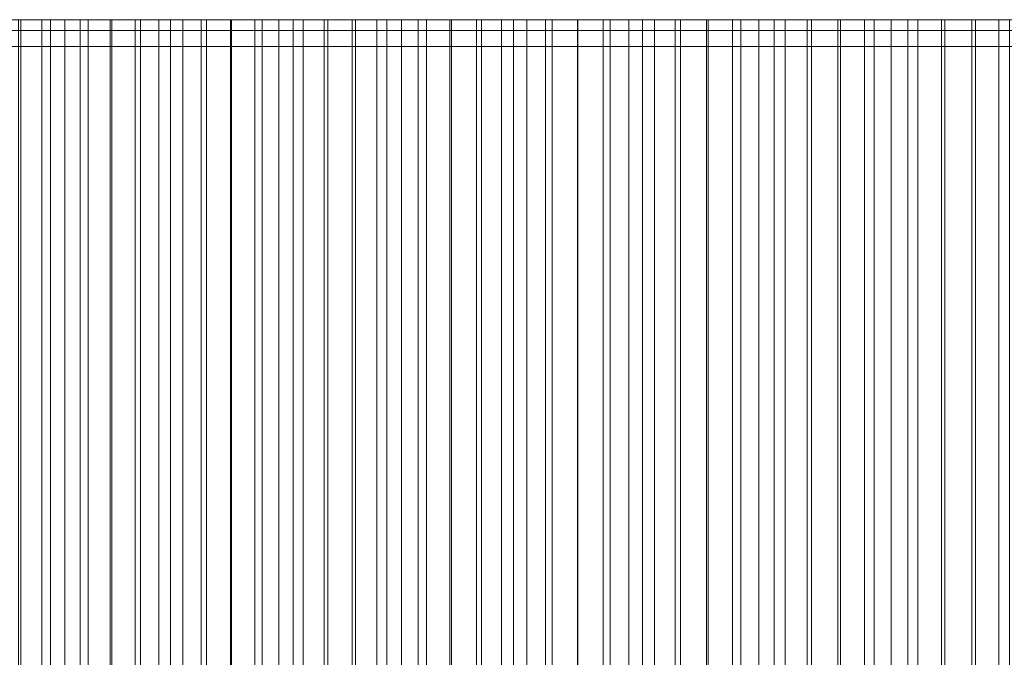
# Model space of a CAD drawing. Header units: centimetres. Extents: x -72 to 74, y -14 to 13.
# Tile 35 of 61: x -7.54 to -4.45, y 11.3 to 13.3. Entities that reach past the tile are written whole.
import ezdxf

# ---------------------------------------------------------------- set-up
doc = ezdxf.new("R2010")
doc.units = ezdxf.units.CM
doc.header["$LTSCALE"] = 2.54
doc.layers.add('Lucido design-1', color=7, linetype='Continuous')

# ---------------------------------------------------------------- blocks, each defined once
blk = doc.blocks.new('Gruppo-2-1')
at = {"color": 230, "linetype": 'Continuous', "lineweight": 9}
for points, invisible_edges in [([(-14.5734, 13.3, -57.895), (29.3447, 13.3, -58.895), (-15.5734, 13.3, -58.895), (-14.5734, 13.3, -57.895)], 13), ([(-14.5734, 13.3, -57.895), (29.3447, 13.3, -57.895), (29.3447, 13.3, -58.895), (-14.5734, 13.3, -57.895)], 12), ([(-8.4387, 13.3, 120.3679), (-7.9931, 13.3, 121.0484), (-7.3969, 13.3, 120.1384), (-8.4387, 13.3, 120.3679)], 15), ([(-8.4387, 13.3, 120.3679), (-7.3969, 13.3, 120.1384), (-7.4699, 13.3, 120.0266), (-8.4387, 13.3, 120.3679)], 13), ([(-8.4387, 13.3, 120.3679), (-7.4699, 13.3, 120.0266), (-7.5424, 13.3, 119.9145), (-8.4387, 13.3, 120.3679)], 13), ([(-7.9931, 13.3, 121.0484), (-7.7199, 13.3, 121.4528), (-7.5353, 13.3, 121.7207), (-7.9931, 13.3, 121.0484)], 15), ([(-7.9931, 13.3, 121.0484), (-7.5353, 13.3, 121.7207), (-6.9524, 13.3, 120.8049), (-7.9931, 13.3, 121.0484)], 15), ([(-7.9931, 13.3, 121.0484), (-6.9524, 13.3, 120.8049), (-7.0273, 13.3, 120.6944), (-7.9931, 13.3, 121.0484)], 13), ([(-7.9931, 13.3, 121.0484), (-7.0273, 13.3, 120.6944), (-7.1019, 13.3, 120.5837), (-7.9931, 13.3, 121.0484)], 13), ([(-7.9931, 13.3, 121.0484), (-7.1019, 13.3, 120.5837), (-7.1762, 13.3, 120.4727), (-7.9931, 13.3, 121.0484)], 13), ([(-7.9931, 13.3, 121.0484), (-7.1762, 13.3, 120.4727), (-7.2501, 13.3, 120.3615), (-7.9931, 13.3, 121.0484)], 13), ([(-7.9931, 13.3, 121.0484), (-7.2501, 13.3, 120.3615), (-7.3237, 13.3, 120.2501), (-7.9931, 13.3, 121.0484)], 13), ([(-7.9931, 13.3, 121.0484), (-7.3237, 13.3, 120.2501), (-7.3969, 13.3, 120.1384), (-7.9931, 13.3, 121.0484)], 13), ([(-7.7199, 13.3, 121.4528), (-7.6278, 13.3, 121.5869), (-7.5353, 13.3, 121.7207), (-7.7199, 13.3, 121.4528)], 12), ([(-7.5353, 13.3, 121.7207), (-7.4423, 13.3, 121.8542), (-7.3488, 13.3, 121.9873), (-7.5353, 13.3, 121.7207)], 12), ([(-7.5353, 13.3, 121.7207), (-7.3488, 13.3, 121.9873), (-7.1603, 13.3, 122.2526), (-7.5353, 13.3, 121.7207)], 15), ([(-7.5353, 13.3, 121.7207), (-7.1603, 13.3, 122.2526), (-6.4957, 13.3, 121.4632), (-7.5353, 13.3, 121.7207)], 15), ([(-7.5353, 13.3, 121.7207), (-6.4957, 13.3, 121.4632), (-6.5727, 13.3, 121.3541), (-7.5353, 13.3, 121.7207)], 13), ([(-7.5353, 13.3, 121.7207), (-6.5727, 13.3, 121.3541), (-6.6493, 13.3, 121.2447), (-7.5353, 13.3, 121.7207)], 13), ([(-7.5353, 13.3, 121.7207), (-6.6493, 13.3, 121.2447), (-6.7256, 13.3, 121.1351), (-7.5353, 13.3, 121.7207)], 13), ([(-7.5353, 13.3, 121.7207), (-6.7256, 13.3, 121.1351), (-6.8015, 13.3, 121.0253), (-7.5353, 13.3, 121.7207)], 13), ([(-7.5353, 13.3, 121.7207), (-6.8015, 13.3, 121.0253), (-6.8771, 13.3, 120.9152), (-7.5353, 13.3, 121.7207)], 13), ([(-7.5353, 13.3, 121.7207), (-6.8771, 13.3, 120.9152), (-6.9524, 13.3, 120.8049), (-7.5353, 13.3, 121.7207)], 13), ([(-7.3488, 13.3, 121.9873), (-7.2548, 13.3, 122.1201), (-7.1603, 13.3, 122.2526), (-7.3488, 13.3, 121.9873)], 12), ([(-7.1603, 13.3, 122.2526), (-7.0654, 13.3, 122.3847), (-6.97, 13.3, 122.5164), (-7.1603, 13.3, 122.2526)], 12), ([(-7.1603, 13.3, 122.2526), (-6.97, 13.3, 122.5164), (-6.6808, 13.3, 122.9096), (-7.1603, 13.3, 122.2526)], 15), ([(-7.1603, 13.3, 122.2526), (-6.6808, 13.3, 122.9096), (-6.1061, 13.3, 122.0053), (-7.1603, 13.3, 122.2526)], 15), ([(-7.1603, 13.3, 122.2526), (-6.1061, 13.3, 122.0053), (-6.1847, 13.3, 121.8974), (-7.1603, 13.3, 122.2526)], 13), ([(-7.1603, 13.3, 122.2526), (-6.1847, 13.3, 121.8974), (-6.263, 13.3, 121.7892), (-7.1603, 13.3, 122.2526)], 13), ([(-7.1603, 13.3, 122.2526), (-6.263, 13.3, 121.7892), (-6.3409, 13.3, 121.6808), (-7.1603, 13.3, 122.2526)], 13), ([(-7.1603, 13.3, 122.2526), (-6.3409, 13.3, 121.6808), (-6.4185, 13.3, 121.5721), (-7.1603, 13.3, 122.2526)], 13), ([(-7.1603, 13.3, 122.2526), (-6.4185, 13.3, 121.5721), (-6.4957, 13.3, 121.4632), (-7.1603, 13.3, 122.2526)], 13), ([(-6.97, 13.3, 122.5164), (-6.8741, 13.3, 122.6478), (-6.7777, 13.3, 122.7789), (-6.97, 13.3, 122.5164)], 12), ([(-6.97, 13.3, 122.5164), (-6.7777, 13.3, 122.7789), (-6.6808, 13.3, 122.9096), (-6.97, 13.3, 122.5164)], 13), ([(-6.6808, 13.3, 122.9096), (-6.5835, 13.3, 123.04), (-6.4857, 13.3, 123.17), (-6.6808, 13.3, 122.9096)], 12), ([(-6.6808, 13.3, 122.9096), (-6.4857, 13.3, 123.17), (-6.1896, 13.3, 123.5579), (-6.6808, 13.3, 122.9096)], 15), ([(-6.6808, 13.3, 122.9096), (-6.1896, 13.3, 123.5579), (-5.6278, 13.3, 122.648), (-6.6808, 13.3, 122.9096)], 15), ([(-6.6808, 13.3, 122.9096), (-5.6278, 13.3, 122.648), (-5.7083, 13.3, 122.5415), (-6.6808, 13.3, 122.9096)], 13), ([(-6.6808, 13.3, 122.9096), (-5.7083, 13.3, 122.5415), (-5.7885, 13.3, 122.4347), (-6.6808, 13.3, 122.9096)], 13), ([(-6.6808, 13.3, 122.9096), (-5.7885, 13.3, 122.4347), (-5.8684, 13.3, 122.3278), (-6.6808, 13.3, 122.9096)], 13), ([(-6.6808, 13.3, 122.9096), (-5.8684, 13.3, 122.3278), (-5.948, 13.3, 122.2205), (-6.6808, 13.3, 122.9096)], 13), ([(-6.6808, 13.3, 122.9096), (-5.948, 13.3, 122.2205), (-6.0272, 13.3, 122.113), (-6.6808, 13.3, 122.9096)], 13), ([(-6.6808, 13.3, 122.9096), (-6.0272, 13.3, 122.113), (-6.1061, 13.3, 122.0053), (-6.6808, 13.3, 122.9096)], 13), ([(-6.4857, 13.3, 123.17), (-6.3875, 13.3, 123.2997), (-6.1896, 13.3, 123.5579), (-6.4857, 13.3, 123.17)], 14), ([(-6.3875, 13.3, 123.2997), (-6.2888, 13.3, 123.429), (-6.1896, 13.3, 123.5579), (-6.3875, 13.3, 123.2997)], 12), ([(-6.1896, 13.3, 123.5579), (-6.0899, 13.3, 123.6865), (-5.9898, 13.3, 123.8148), (-6.1896, 13.3, 123.5579)], 12), ([(-6.1896, 13.3, 123.5579), (-5.9898, 13.3, 123.8148), (-5.5847, 13.3, 124.324), (-6.1896, 13.3, 123.5579)], 15), ([(-6.1896, 13.3, 123.5579), (-5.5847, 13.3, 124.324), (-5.1378, 13.3, 123.2819), (-6.1896, 13.3, 123.5579)], 15), ([(-6.1896, 13.3, 123.5579), (-5.1378, 13.3, 123.2819), (-5.2203, 13.3, 123.1768), (-6.1896, 13.3, 123.5579)], 13), ([(-6.1896, 13.3, 123.5579), (-5.2203, 13.3, 123.1768), (-5.3024, 13.3, 123.0716), (-6.1896, 13.3, 123.5579)], 13), ([(-6.1896, 13.3, 123.5579), (-5.3024, 13.3, 123.0716), (-5.3842, 13.3, 122.966), (-6.1896, 13.3, 123.5579)], 13), ([(-6.1896, 13.3, 123.5579), (-5.3842, 13.3, 122.966), (-5.4657, 13.3, 122.8603), (-6.1896, 13.3, 123.5579)], 13), ([(-6.1896, 13.3, 123.5579), (-5.4657, 13.3, 122.8603), (-5.5469, 13.3, 122.7543), (-6.1896, 13.3, 123.5579)], 13), ([(-6.1896, 13.3, 123.5579), (-5.5469, 13.3, 122.7543), (-5.6278, 13.3, 122.648), (-6.1896, 13.3, 123.5579)], 13), ([(-5.9898, 13.3, 123.8148), (-5.8892, 13.3, 123.9426), (-5.7882, 13.3, 124.0701), (-5.9898, 13.3, 123.8148)], 12), ([(-5.9898, 13.3, 123.8148), (-5.7882, 13.3, 124.0701), (-5.5847, 13.3, 124.324), (-5.9898, 13.3, 123.8148)], 15), ([(-5.7882, 13.3, 124.0701), (-5.6867, 13.3, 124.1973), (-5.5847, 13.3, 124.324), (-5.7882, 13.3, 124.0701)], 12), ([(-5.5847, 13.3, 124.324), (-5.4823, 13.3, 124.4504), (-5.3794, 13.3, 124.5765), (-5.5847, 13.3, 124.324)], 12), ([(-5.5847, 13.3, 124.324), (-5.3794, 13.3, 124.5765), (-5.0681, 13.3, 124.9523), (-5.5847, 13.3, 124.324)], 15), ([(-5.5847, 13.3, 124.324), (-5.0681, 13.3, 124.9523), (-4.5517, 13.3, 124.0099), (-5.5847, 13.3, 124.324)], 15), ([(-5.5847, 13.3, 124.324), (-4.5517, 13.3, 124.0099), (-4.6364, 13.3, 123.9067), (-5.5847, 13.3, 124.324)], 13), ([(-5.5847, 13.3, 124.324), (-4.6364, 13.3, 123.9067), (-4.7208, 13.3, 123.8032), (-5.5847, 13.3, 124.324)], 13), ([(-5.5847, 13.3, 124.324), (-4.7208, 13.3, 123.8032), (-4.8048, 13.3, 123.6994), (-5.5847, 13.3, 124.324)], 13), ([(-5.5847, 13.3, 124.324), (-4.8048, 13.3, 123.6994), (-4.8885, 13.3, 123.5954), (-5.5847, 13.3, 124.324)], 13), ([(-5.5847, 13.3, 124.324), (-4.8885, 13.3, 123.5954), (-4.9719, 13.3, 123.4912), (-5.5847, 13.3, 124.324)], 13), ([(-5.5847, 13.3, 124.324), (-4.9719, 13.3, 123.4912), (-5.055, 13.3, 123.3866), (-5.5847, 13.3, 124.324)], 13), ([(-5.5847, 13.3, 124.324), (-5.055, 13.3, 123.3866), (-5.1378, 13.3, 123.2819), (-5.5847, 13.3, 124.324)], 13), ([(-5.3794, 13.3, 124.5765), (-5.2761, 13.3, 124.7021), (-5.0681, 13.3, 124.9523), (-5.3794, 13.3, 124.5765)], 14), ([(-5.2761, 13.3, 124.7021), (-5.1723, 13.3, 124.8274), (-5.0681, 13.3, 124.9523), (-5.2761, 13.3, 124.7021)], 12), ([(-5.0681, 13.3, 124.9523), (-4.9634, 13.3, 125.0768), (-4.7527, 13.3, 125.3248), (-5.0681, 13.3, 124.9523)], 14), ([(-5.0681, 13.3, 124.9523), (-4.7527, 13.3, 125.3248), (-4.4333, 13.3, 125.6938), (-5.0681, 13.3, 124.9523)], 15), ([(-5.0681, 13.3, 124.9523), (-4.4333, 13.3, 125.6938), (-3.9503, 13.3, 124.7254), (-5.0681, 13.3, 124.9523)], 15), ([(-5.0681, 13.3, 124.9523), (-3.9503, 13.3, 124.7254), (-4.0372, 13.3, 124.624), (-5.0681, 13.3, 124.9523)], 13), ([(-5.0681, 13.3, 124.9523), (-4.0372, 13.3, 124.624), (-4.1237, 13.3, 124.5223), (-5.0681, 13.3, 124.9523)], 13), ([(-5.0681, 13.3, 124.9523), (-4.1237, 13.3, 124.5223), (-4.2099, 13.3, 124.4204), (-5.0681, 13.3, 124.9523)], 13), ([(-5.0681, 13.3, 124.9523), (-4.2099, 13.3, 124.4204), (-4.2958, 13.3, 124.3181), (-5.0681, 13.3, 124.9523)], 13), ([(-5.0681, 13.3, 124.9523), (-4.2958, 13.3, 124.3181), (-4.3815, 13.3, 124.2157), (-5.0681, 13.3, 124.9523)], 13), ([(-5.0681, 13.3, 124.9523), (-4.3815, 13.3, 124.2157), (-4.4667, 13.3, 124.1129), (-5.0681, 13.3, 124.9523)], 13), ([(-5.0681, 13.3, 124.9523), (-4.4667, 13.3, 124.1129), (-4.5517, 13.3, 124.0099), (-5.0681, 13.3, 124.9523)], 13), ([(-4.9634, 13.3, 125.0768), (-4.8583, 13.3, 125.201), (-4.7527, 13.3, 125.3248), (-4.9634, 13.3, 125.0768)], 12), ([(-4.7527, 13.3, 125.3248), (-4.6467, 13.3, 125.4481), (-4.4333, 13.3, 125.6938), (-4.7527, 13.3, 125.3248)], 14), ([(-4.6467, 13.3, 125.4481), (-4.5402, 13.3, 125.5711), (-4.4333, 13.3, 125.6938), (-4.6467, 13.3, 125.4481)], 12), ([(-14.5734, 13.2658, 96.0359), (-12.2797, 13.2658, 110.0745), (-2.4276, 13.2658, 126.4085), (-14.5734, 13.2658, 96.0359)], 15), ([(-14.5734, 13.2658, 96.0359), (-2.4276, 13.2658, 126.4085), (35.8883, 13.2658, 139.5837), (-14.5734, 13.2658, 96.0359)], 15), ([(-14.5734, 13.2658, 96.0359), (35.8883, 13.2658, 139.5837), (73.3955, 13.2658, 95.1085), (-14.5734, 13.2658, 96.0359)], 15), ([(-14.5734, 13.2658, -57.895), (-14.5734, 13.2658, 96.0359), (73.3955, 13.2658, 95.1085), (-14.5734, 13.2658, -57.895)], 14), ([(-14.5734, 13.2658, -57.895), (73.3955, 13.2658, 95.1085), (73.3955, 13.2658, -57.895), (-14.5734, 13.2658, -57.895)], 9), ([(-12.2797, 13.2658, 110.0745), (-7.9707, 13.2658, 119.2374), (-2.4276, 13.2658, 126.4085), (-12.2797, 13.2658, 110.0745)], 15), ([(-7.9707, 13.2658, 119.2374), (-7.5424, 13.2658, 119.9145), (-6.8015, 13.2658, 121.0253), (-7.9707, 13.2658, 119.2374)], 15), ([(-7.9707, 13.2658, 119.2374), (-6.8015, 13.2658, 121.0253), (-5.055, 13.2658, 123.3866), (-7.9707, 13.2658, 119.2374)], 15), ([(-7.9707, 13.2658, 119.2374), (-5.055, 13.2658, 123.3866), (-2.4276, 13.2658, 126.4085), (-7.9707, 13.2658, 119.2374)], 15), ([(-7.5424, 13.2658, 119.9145), (-7.4699, 13.2658, 120.0266), (-7.3969, 13.2658, 120.1384), (-7.5424, 13.2658, 119.9145)], 12), ([(-7.5424, 13.2658, 119.9145), (-7.3969, 13.2658, 120.1384), (-7.2501, 13.2658, 120.3615), (-7.5424, 13.2658, 119.9145)], 15), ([(-7.5424, 13.2658, 119.9145), (-7.2501, 13.2658, 120.3615), (-6.8015, 13.2658, 121.0253), (-7.5424, 13.2658, 119.9145)], 15), ([(-7.3969, 13.2658, 120.1384), (-7.3237, 13.2658, 120.2501), (-7.2501, 13.2658, 120.3615), (-7.3969, 13.2658, 120.1384)], 12), ([(-7.2501, 13.2658, 120.3615), (-7.1762, 13.2658, 120.4727), (-7.1019, 13.2658, 120.5837), (-7.2501, 13.2658, 120.3615)], 12), ([(-7.2501, 13.2658, 120.3615), (-7.1019, 13.2658, 120.5837), (-7.0273, 13.2658, 120.6944), (-7.2501, 13.2658, 120.3615)], 13), ([(-7.2501, 13.2658, 120.3615), (-7.0273, 13.2658, 120.6944), (-6.8015, 13.2658, 121.0253), (-7.2501, 13.2658, 120.3615)], 15), ([(-7.0273, 13.2658, 120.6944), (-6.9524, 13.2658, 120.8049), (-6.8771, 13.2658, 120.9152), (-7.0273, 13.2658, 120.6944)], 12), ([(-7.0273, 13.2658, 120.6944), (-6.8771, 13.2658, 120.9152), (-6.8015, 13.2658, 121.0253), (-7.0273, 13.2658, 120.6944)], 13), ([(-6.8015, 13.2658, 121.0253), (-6.7256, 13.2658, 121.1351), (-6.6493, 13.2658, 121.2447), (-6.8015, 13.2658, 121.0253)], 12), ([(-6.8015, 13.2658, 121.0253), (-6.6493, 13.2658, 121.2447), (-6.4957, 13.2658, 121.4632), (-6.8015, 13.2658, 121.0253)], 15), ([(-6.8015, 13.2658, 121.0253), (-6.4957, 13.2658, 121.4632), (-6.263, 13.2658, 121.7892), (-6.8015, 13.2658, 121.0253)], 15), ([(-6.8015, 13.2658, 121.0253), (-6.263, 13.2658, 121.7892), (-5.8684, 13.2658, 122.3278), (-6.8015, 13.2658, 121.0253)], 15), ([(-6.8015, 13.2658, 121.0253), (-5.8684, 13.2658, 122.3278), (-5.055, 13.2658, 123.3866), (-6.8015, 13.2658, 121.0253)], 15), ([(-6.6493, 13.2658, 121.2447), (-6.5727, 13.2658, 121.3541), (-6.4957, 13.2658, 121.4632), (-6.6493, 13.2658, 121.2447)], 12), ([(-6.4957, 13.2658, 121.4632), (-6.4185, 13.2658, 121.5721), (-6.3409, 13.2658, 121.6808), (-6.4957, 13.2658, 121.4632)], 12), ([(-6.4957, 13.2658, 121.4632), (-6.3409, 13.2658, 121.6808), (-6.263, 13.2658, 121.7892), (-6.4957, 13.2658, 121.4632)], 13), ([(-6.263, 13.2658, 121.7892), (-6.1847, 13.2658, 121.8974), (-6.1061, 13.2658, 122.0053), (-6.263, 13.2658, 121.7892)], 12), ([(-6.263, 13.2658, 121.7892), (-6.1061, 13.2658, 122.0053), (-6.0272, 13.2658, 122.113), (-6.263, 13.2658, 121.7892)], 13), ([(-6.263, 13.2658, 121.7892), (-6.0272, 13.2658, 122.113), (-5.8684, 13.2658, 122.3278), (-6.263, 13.2658, 121.7892)], 15), ([(-6.0272, 13.2658, 122.113), (-5.948, 13.2658, 122.2205), (-5.8684, 13.2658, 122.3278), (-6.0272, 13.2658, 122.113)], 12), ([(-5.8684, 13.2658, 122.3278), (-5.7885, 13.2658, 122.4347), (-5.6278, 13.2658, 122.648), (-5.8684, 13.2658, 122.3278)], 14), ([(-5.8684, 13.2658, 122.3278), (-5.6278, 13.2658, 122.648), (-5.3842, 13.2658, 122.966), (-5.8684, 13.2658, 122.3278)], 15), ([(-5.8684, 13.2658, 122.3278), (-5.3842, 13.2658, 122.966), (-5.055, 13.2658, 123.3866), (-5.8684, 13.2658, 122.3278)], 15), ([(-5.7885, 13.2658, 122.4347), (-5.7083, 13.2658, 122.5415), (-5.6278, 13.2658, 122.648), (-5.7885, 13.2658, 122.4347)], 12), ([(-5.6278, 13.2658, 122.648), (-5.5469, 13.2658, 122.7543), (-5.3842, 13.2658, 122.966), (-5.6278, 13.2658, 122.648)], 14), ([(-5.5469, 13.2658, 122.7543), (-5.4657, 13.2658, 122.8603), (-5.3842, 13.2658, 122.966), (-5.5469, 13.2658, 122.7543)], 12), ([(-5.3842, 13.2658, 122.966), (-5.3024, 13.2658, 123.0716), (-5.2203, 13.2658, 123.1768), (-5.3842, 13.2658, 122.966)], 12), ([(-5.3842, 13.2658, 122.966), (-5.2203, 13.2658, 123.1768), (-5.055, 13.2658, 123.3866), (-5.3842, 13.2658, 122.966)], 15), ([(-5.2203, 13.2658, 123.1768), (-5.1378, 13.2658, 123.2819), (-5.055, 13.2658, 123.3866), (-5.2203, 13.2658, 123.1768)], 12), ([(-5.055, 13.2658, 123.3866), (-4.9719, 13.2658, 123.4912), (-4.8885, 13.2658, 123.5954), (-5.055, 13.2658, 123.3866)], 12), ([(-5.055, 13.2658, 123.3866), (-4.8885, 13.2658, 123.5954), (-4.7208, 13.2658, 123.8032), (-5.055, 13.2658, 123.3866)], 15), ([(-5.055, 13.2658, 123.3866), (-4.7208, 13.2658, 123.8032), (-4.5517, 13.2658, 124.0099), (-5.055, 13.2658, 123.3866)], 15), ([(-5.055, 13.2658, 123.3866), (-4.5517, 13.2658, 124.0099), (-4.2099, 13.2658, 124.4204), (-5.055, 13.2658, 123.3866)], 15), ([(-5.055, 13.2658, 123.3866), (-4.2099, 13.2658, 124.4204), (-3.5115, 13.2658, 125.2286), (-5.055, 13.2658, 123.3866)], 15), ([(-5.055, 13.2658, 123.3866), (-3.5115, 13.2658, 125.2286), (-2.4276, 13.2658, 126.4085), (-5.055, 13.2658, 123.3866)], 15), ([(-4.8885, 13.2658, 123.5954), (-4.8048, 13.2658, 123.6994), (-4.7208, 13.2658, 123.8032), (-4.8885, 13.2658, 123.5954)], 12), ([(-4.7208, 13.2658, 123.8032), (-4.6364, 13.2658, 123.9067), (-4.5517, 13.2658, 124.0099), (-4.7208, 13.2658, 123.8032)], 12), ([(-4.5517, 13.2658, 124.0099), (-4.4667, 13.2658, 124.1129), (-4.3815, 13.2658, 124.2157), (-4.5517, 13.2658, 124.0099)], 12), ([(-4.5517, 13.2658, 124.0099), (-4.3815, 13.2658, 124.2157), (-4.2099, 13.2658, 124.4204), (-4.5517, 13.2658, 124.0099)], 15), ([(-14.5734, 13.2158, 96.0359), (-12.2797, 13.2158, 110.0745), (-2.4276, 13.2158, 126.4085), (-14.5734, 13.2158, 96.0359)], 15), ([(-14.5734, 13.2158, 96.0359), (-2.4276, 13.2158, 126.4085), (35.8883, 13.2158, 139.5837), (-14.5734, 13.2158, 96.0359)], 15), ([(-14.5734, 13.2158, 96.0359), (35.8883, 13.2158, 139.5837), (73.3955, 13.2158, 95.1085), (-14.5734, 13.2158, 96.0359)], 15), ([(-14.5734, 13.2158, -57.895), (-14.5734, 13.2158, 96.0359), (73.3955, 13.2158, 95.1085), (-14.5734, 13.2158, -57.895)], 14), ([(-14.5734, 13.2158, -57.895), (73.3955, 13.2158, 95.1085), (73.3955, 13.2158, -57.895), (-14.5734, 13.2158, -57.895)], 9), ([(-12.2797, 13.2158, 110.0745), (-7.9707, 13.2158, 119.2374), (-2.4276, 13.2158, 126.4085), (-12.2797, 13.2158, 110.0745)], 15), ([(-7.9707, 13.2158, 119.2374), (-7.5424, 13.2158, 119.9145), (-6.8015, 13.2158, 121.0253), (-7.9707, 13.2158, 119.2374)], 15), ([(-7.9707, 13.2158, 119.2374), (-6.8015, 13.2158, 121.0253), (-5.055, 13.2158, 123.3866), (-7.9707, 13.2158, 119.2374)], 15), ([(-7.9707, 13.2158, 119.2374), (-5.055, 13.2158, 123.3866), (-2.4276, 13.2158, 126.4085), (-7.9707, 13.2158, 119.2374)], 15), ([(-7.5424, 13.2158, 119.9145), (-7.4699, 13.2158, 120.0266), (-7.3969, 13.2158, 120.1384), (-7.5424, 13.2158, 119.9145)], 12), ([(-7.5424, 13.2158, 119.9145), (-7.3969, 13.2158, 120.1384), (-7.2501, 13.2158, 120.3615), (-7.5424, 13.2158, 119.9145)], 15), ([(-7.5424, 13.2158, 119.9145), (-7.2501, 13.2158, 120.3615), (-6.8015, 13.2158, 121.0253), (-7.5424, 13.2158, 119.9145)], 15), ([(-7.3969, 13.2158, 120.1384), (-7.3237, 13.2158, 120.2501), (-7.2501, 13.2158, 120.3615), (-7.3969, 13.2158, 120.1384)], 12), ([(-7.2501, 13.2158, 120.3615), (-7.1762, 13.2158, 120.4727), (-7.1019, 13.2158, 120.5837), (-7.2501, 13.2158, 120.3615)], 12), ([(-7.2501, 13.2158, 120.3615), (-7.1019, 13.2158, 120.5837), (-7.0273, 13.2158, 120.6944), (-7.2501, 13.2158, 120.3615)], 13), ([(-7.2501, 13.2158, 120.3615), (-7.0273, 13.2158, 120.6944), (-6.8015, 13.2158, 121.0253), (-7.2501, 13.2158, 120.3615)], 15), ([(-7.0273, 13.2158, 120.6944), (-6.9524, 13.2158, 120.8049), (-6.8771, 13.2158, 120.9152), (-7.0273, 13.2158, 120.6944)], 12), ([(-7.0273, 13.2158, 120.6944), (-6.8771, 13.2158, 120.9152), (-6.8015, 13.2158, 121.0253), (-7.0273, 13.2158, 120.6944)], 13), ([(-6.8015, 13.2158, 121.0253), (-6.7256, 13.2158, 121.1351), (-6.6493, 13.2158, 121.2447), (-6.8015, 13.2158, 121.0253)], 12), ([(-6.8015, 13.2158, 121.0253), (-6.6493, 13.2158, 121.2447), (-6.4957, 13.2158, 121.4632), (-6.8015, 13.2158, 121.0253)], 15), ([(-6.8015, 13.2158, 121.0253), (-6.4957, 13.2158, 121.4632), (-6.263, 13.2158, 121.7892), (-6.8015, 13.2158, 121.0253)], 15), ([(-6.8015, 13.2158, 121.0253), (-6.263, 13.2158, 121.7892), (-5.8684, 13.2158, 122.3278), (-6.8015, 13.2158, 121.0253)], 15), ([(-6.8015, 13.2158, 121.0253), (-5.8684, 13.2158, 122.3278), (-5.055, 13.2158, 123.3866), (-6.8015, 13.2158, 121.0253)], 15), ([(-6.6493, 13.2158, 121.2447), (-6.5727, 13.2158, 121.3541), (-6.4957, 13.2158, 121.4632), (-6.6493, 13.2158, 121.2447)], 12), ([(-6.4957, 13.2158, 121.4632), (-6.4185, 13.2158, 121.5721), (-6.3409, 13.2158, 121.6808), (-6.4957, 13.2158, 121.4632)], 12), ([(-6.4957, 13.2158, 121.4632), (-6.3409, 13.2158, 121.6808), (-6.263, 13.2158, 121.7892), (-6.4957, 13.2158, 121.4632)], 13), ([(-6.263, 13.2158, 121.7892), (-6.1847, 13.2158, 121.8974), (-6.1061, 13.2158, 122.0053), (-6.263, 13.2158, 121.7892)], 12), ([(-6.263, 13.2158, 121.7892), (-6.1061, 13.2158, 122.0053), (-6.0272, 13.2158, 122.113), (-6.263, 13.2158, 121.7892)], 13), ([(-6.263, 13.2158, 121.7892), (-6.0272, 13.2158, 122.113), (-5.8684, 13.2158, 122.3278), (-6.263, 13.2158, 121.7892)], 15), ([(-6.0272, 13.2158, 122.113), (-5.948, 13.2158, 122.2205), (-5.8684, 13.2158, 122.3278), (-6.0272, 13.2158, 122.113)], 12), ([(-5.8684, 13.2158, 122.3278), (-5.7885, 13.2158, 122.4347), (-5.6278, 13.2158, 122.648), (-5.8684, 13.2158, 122.3278)], 14), ([(-5.8684, 13.2158, 122.3278), (-5.6278, 13.2158, 122.648), (-5.3842, 13.2158, 122.966), (-5.8684, 13.2158, 122.3278)], 15), ([(-5.8684, 13.2158, 122.3278), (-5.3842, 13.2158, 122.966), (-5.055, 13.2158, 123.3866), (-5.8684, 13.2158, 122.3278)], 15), ([(-5.7885, 13.2158, 122.4347), (-5.7083, 13.2158, 122.5415), (-5.6278, 13.2158, 122.648), (-5.7885, 13.2158, 122.4347)], 12), ([(-5.6278, 13.2158, 122.648), (-5.5469, 13.2158, 122.7543), (-5.3842, 13.2158, 122.966), (-5.6278, 13.2158, 122.648)], 14), ([(-5.5469, 13.2158, 122.7543), (-5.4657, 13.2158, 122.8603), (-5.3842, 13.2158, 122.966), (-5.5469, 13.2158, 122.7543)], 12), ([(-5.3842, 13.2158, 122.966), (-5.3024, 13.2158, 123.0716), (-5.2203, 13.2158, 123.1768), (-5.3842, 13.2158, 122.966)], 12), ([(-5.3842, 13.2158, 122.966), (-5.2203, 13.2158, 123.1768), (-5.055, 13.2158, 123.3866), (-5.3842, 13.2158, 122.966)], 15), ([(-5.2203, 13.2158, 123.1768), (-5.1378, 13.2158, 123.2819), (-5.055, 13.2158, 123.3866), (-5.2203, 13.2158, 123.1768)], 12), ([(-5.055, 13.2158, 123.3866), (-4.9719, 13.2158, 123.4912), (-4.8885, 13.2158, 123.5954), (-5.055, 13.2158, 123.3866)], 12), ([(-5.055, 13.2158, 123.3866), (-4.8885, 13.2158, 123.5954), (-4.7208, 13.2158, 123.8032), (-5.055, 13.2158, 123.3866)], 15), ([(-5.055, 13.2158, 123.3866), (-4.7208, 13.2158, 123.8032), (-4.5517, 13.2158, 124.0099), (-5.055, 13.2158, 123.3866)], 15), ([(-5.055, 13.2158, 123.3866), (-4.5517, 13.2158, 124.0099), (-4.2099, 13.2158, 124.4204), (-5.055, 13.2158, 123.3866)], 15), ([(-5.055, 13.2158, 123.3866), (-4.2099, 13.2158, 124.4204), (-3.5115, 13.2158, 125.2286), (-5.055, 13.2158, 123.3866)], 15), ([(-5.055, 13.2158, 123.3866), (-3.5115, 13.2158, 125.2286), (-2.4276, 13.2158, 126.4085), (-5.055, 13.2158, 123.3866)], 15), ([(-4.8885, 13.2158, 123.5954), (-4.8048, 13.2158, 123.6994), (-4.7208, 13.2158, 123.8032), (-4.8885, 13.2158, 123.5954)], 12), ([(-4.7208, 13.2158, 123.8032), (-4.6364, 13.2158, 123.9067), (-4.5517, 13.2158, 124.0099), (-4.7208, 13.2158, 123.8032)], 12), ([(-4.5517, 13.2158, 124.0099), (-4.4667, 13.2158, 124.1129), (-4.3815, 13.2158, 124.2157), (-4.5517, 13.2158, 124.0099)], 12), ([(-4.5517, 13.2158, 124.0099), (-4.3815, 13.2158, 124.2157), (-4.2099, 13.2158, 124.4204), (-4.5517, 13.2158, 124.0099)], 15)]:
    blk.add_3dface(points, dxfattribs=dict(at, invisible_edges=invisible_edges))
for points in [[(-15.5734, 13.3, -58.895), (-15.5734, 9.3, -58.895), (29.3447, 9.3, -58.895), (29.3447, 13.3, -58.895)], [(29.3447, 13.3, -57.895), (29.3447, 9.3, -57.895), (-14.5734, 9.3, -57.895), (-14.5734, 13.3, -57.895)], [(-7.5353, 13.3, 121.7207), (-7.5353, 9.3, 121.7207), (-7.6278, 9.3, 121.5869), (-7.6278, 13.3, 121.5869)], [(-7.5424, 13.3, 119.9145), (-7.5424, 9.3, 119.9145), (-7.4699, 9.3, 120.0266), (-7.4699, 13.3, 120.0266)], [(-7.4423, 13.3, 121.8542), (-7.4423, 9.3, 121.8542), (-7.5353, 9.3, 121.7207), (-7.5353, 13.3, 121.7207)], [(-7.4699, 13.3, 120.0266), (-7.4699, 9.3, 120.0266), (-7.3969, 9.3, 120.1384), (-7.3969, 13.3, 120.1384)], [(-7.3488, 13.3, 121.9873), (-7.3488, 9.3, 121.9873), (-7.4423, 9.3, 121.8542), (-7.4423, 13.3, 121.8542)], [(-7.3969, 13.3, 120.1384), (-7.3969, 9.3, 120.1384), (-7.3237, 9.3, 120.2501), (-7.3237, 13.3, 120.2501)], [(-7.2548, 13.3, 122.1201), (-7.2548, 9.3, 122.1201), (-7.3488, 9.3, 121.9873), (-7.3488, 13.3, 121.9873)], [(-7.3237, 13.3, 120.2501), (-7.3237, 9.3, 120.2501), (-7.2501, 9.3, 120.3615), (-7.2501, 13.3, 120.3615)], [(-7.1603, 13.3, 122.2526), (-7.1603, 9.3, 122.2526), (-7.2548, 9.3, 122.1201), (-7.2548, 13.3, 122.1201)], [(-7.2501, 13.3, 120.3615), (-7.2501, 9.3, 120.3615), (-7.1762, 9.3, 120.4727), (-7.1762, 13.3, 120.4727)], [(-7.1762, 13.3, 120.4727), (-7.1762, 9.3, 120.4727), (-7.1019, 9.3, 120.5837), (-7.1019, 13.3, 120.5837)], [(-7.0654, 13.3, 122.3847), (-7.0654, 9.3, 122.3847), (-7.1603, 9.3, 122.2526), (-7.1603, 13.3, 122.2526)], [(-7.1019, 13.3, 120.5837), (-7.1019, 9.3, 120.5837), (-7.0273, 9.3, 120.6944), (-7.0273, 13.3, 120.6944)], [(-6.97, 13.3, 122.5164), (-6.97, 9.3, 122.5164), (-7.0654, 9.3, 122.3847), (-7.0654, 13.3, 122.3847)], [(-7.0273, 13.3, 120.6944), (-7.0273, 9.3, 120.6944), (-6.9524, 9.3, 120.8049), (-6.9524, 13.3, 120.8049)], [(-6.8741, 13.3, 122.6478), (-6.8741, 9.3, 122.6478), (-6.97, 9.3, 122.5164), (-6.97, 13.3, 122.5164)], [(-6.9524, 13.3, 120.8049), (-6.9524, 9.3, 120.8049), (-6.8771, 9.3, 120.9152), (-6.8771, 13.3, 120.9152)], [(-6.8771, 13.3, 120.9152), (-6.8771, 9.3, 120.9152), (-6.8015, 9.3, 121.0253), (-6.8015, 13.3, 121.0253)], [(-6.7777, 13.3, 122.7789), (-6.7777, 9.3, 122.7789), (-6.8741, 9.3, 122.6478), (-6.8741, 13.3, 122.6478)], [(-6.8015, 13.3, 121.0253), (-6.8015, 9.3, 121.0253), (-6.7256, 9.3, 121.1351), (-6.7256, 13.3, 121.1351)], [(-6.6808, 13.3, 122.9096), (-6.6808, 9.3, 122.9096), (-6.7777, 9.3, 122.7789), (-6.7777, 13.3, 122.7789)], [(-6.7256, 13.3, 121.1351), (-6.7256, 9.3, 121.1351), (-6.6493, 9.3, 121.2447), (-6.6493, 13.3, 121.2447)], [(-6.5835, 13.3, 123.04), (-6.5835, 9.3, 123.04), (-6.6808, 9.3, 122.9096), (-6.6808, 13.3, 122.9096)], [(-6.6493, 13.3, 121.2447), (-6.6493, 9.3, 121.2447), (-6.5727, 9.3, 121.3541), (-6.5727, 13.3, 121.3541)], [(-6.4857, 13.3, 123.17), (-6.4857, 9.3, 123.17), (-6.5835, 9.3, 123.04), (-6.5835, 13.3, 123.04)], [(-6.5727, 13.3, 121.3541), (-6.5727, 9.3, 121.3541), (-6.4957, 9.3, 121.4632), (-6.4957, 13.3, 121.4632)], [(-6.4957, 13.3, 121.4632), (-6.4957, 9.3, 121.4632), (-6.4185, 9.3, 121.5721), (-6.4185, 13.3, 121.5721)], [(-6.3875, 13.3, 123.2997), (-6.3875, 9.3, 123.2997), (-6.4857, 9.3, 123.17), (-6.4857, 13.3, 123.17)], [(-6.4185, 13.3, 121.5721), (-6.4185, 9.3, 121.5721), (-6.3409, 9.3, 121.6808), (-6.3409, 13.3, 121.6808)], [(-6.2888, 13.3, 123.429), (-6.2888, 9.3, 123.429), (-6.3875, 9.3, 123.2997), (-6.3875, 13.3, 123.2997)], [(-6.3409, 13.3, 121.6808), (-6.3409, 9.3, 121.6808), (-6.263, 9.3, 121.7892), (-6.263, 13.3, 121.7892)], [(-6.1896, 13.3, 123.5579), (-6.1896, 9.3, 123.5579), (-6.2888, 9.3, 123.429), (-6.2888, 13.3, 123.429)], [(-6.263, 13.3, 121.7892), (-6.263, 9.3, 121.7892), (-6.1847, 9.3, 121.8974), (-6.1847, 13.3, 121.8974)], [(-6.0899, 13.3, 123.6865), (-6.0899, 9.3, 123.6865), (-6.1896, 9.3, 123.5579), (-6.1896, 13.3, 123.5579)], [(-6.1847, 13.3, 121.8974), (-6.1847, 9.3, 121.8974), (-6.1061, 9.3, 122.0053), (-6.1061, 13.3, 122.0053)], [(-6.1061, 13.3, 122.0053), (-6.1061, 9.3, 122.0053), (-6.0272, 9.3, 122.113), (-6.0272, 13.3, 122.113)], [(-5.9898, 13.3, 123.8148), (-5.9898, 9.3, 123.8148), (-6.0899, 9.3, 123.6865), (-6.0899, 13.3, 123.6865)], [(-6.0272, 13.3, 122.113), (-6.0272, 9.3, 122.113), (-5.948, 9.3, 122.2205), (-5.948, 13.3, 122.2205)], [(-5.8892, 13.3, 123.9426), (-5.8892, 9.3, 123.9426), (-5.9898, 9.3, 123.8148), (-5.9898, 13.3, 123.8148)], [(-5.948, 13.3, 122.2205), (-5.948, 9.3, 122.2205), (-5.8684, 9.3, 122.3278), (-5.8684, 13.3, 122.3278)], [(-5.7882, 13.3, 124.0701), (-5.7882, 9.3, 124.0701), (-5.8892, 9.3, 123.9426), (-5.8892, 13.3, 123.9426)], [(-5.8684, 13.3, 122.3278), (-5.8684, 9.3, 122.3278), (-5.7885, 9.3, 122.4347), (-5.7885, 13.3, 122.4347)], [(-5.7885, 13.3, 122.4347), (-5.7885, 9.3, 122.4347), (-5.7083, 9.3, 122.5415), (-5.7083, 13.3, 122.5415)], [(-5.6867, 13.3, 124.1973), (-5.6867, 9.3, 124.1973), (-5.7882, 9.3, 124.0701), (-5.7882, 13.3, 124.0701)], [(-5.7083, 13.3, 122.5415), (-5.7083, 9.3, 122.5415), (-5.6278, 9.3, 122.648), (-5.6278, 13.3, 122.648)], [(-5.5847, 13.3, 124.324), (-5.5847, 9.3, 124.324), (-5.6867, 9.3, 124.1973), (-5.6867, 13.3, 124.1973)], [(-5.6278, 13.3, 122.648), (-5.6278, 9.3, 122.648), (-5.5469, 9.3, 122.7543), (-5.5469, 13.3, 122.7543)], [(-5.4823, 13.3, 124.4504), (-5.4823, 9.3, 124.4504), (-5.5847, 9.3, 124.324), (-5.5847, 13.3, 124.324)], [(-5.5469, 13.3, 122.7543), (-5.5469, 9.3, 122.7543), (-5.4657, 9.3, 122.8603), (-5.4657, 13.3, 122.8603)], [(-5.3794, 13.3, 124.5765), (-5.3794, 9.3, 124.5765), (-5.4823, 9.3, 124.4504), (-5.4823, 13.3, 124.4504)], [(-5.4657, 13.3, 122.8603), (-5.4657, 9.3, 122.8603), (-5.3842, 9.3, 122.966), (-5.3842, 13.3, 122.966)], [(-5.3842, 13.3, 122.966), (-5.3842, 9.3, 122.966), (-5.3024, 9.3, 123.0716), (-5.3024, 13.3, 123.0716)], [(-5.2761, 13.3, 124.7021), (-5.2761, 9.3, 124.7021), (-5.3794, 9.3, 124.5765), (-5.3794, 13.3, 124.5765)], [(-5.3024, 13.3, 123.0716), (-5.3024, 9.3, 123.0716), (-5.2203, 9.3, 123.1768), (-5.2203, 13.3, 123.1768)], [(-5.1723, 13.3, 124.8274), (-5.1723, 9.3, 124.8274), (-5.2761, 9.3, 124.7021), (-5.2761, 13.3, 124.7021)], [(-5.2203, 13.3, 123.1768), (-5.2203, 9.3, 123.1768), (-5.1378, 9.3, 123.2819), (-5.1378, 13.3, 123.2819)], [(-5.0681, 13.3, 124.9523), (-5.0681, 9.3, 124.9523), (-5.1723, 9.3, 124.8274), (-5.1723, 13.3, 124.8274)], [(-5.1378, 13.3, 123.2819), (-5.1378, 9.3, 123.2819), (-5.055, 9.3, 123.3866), (-5.055, 13.3, 123.3866)], [(-4.9634, 13.3, 125.0768), (-4.9634, 9.3, 125.0768), (-5.0681, 9.3, 124.9523), (-5.0681, 13.3, 124.9523)], [(-5.055, 13.3, 123.3866), (-5.055, 9.3, 123.3866), (-4.9719, 9.3, 123.4912), (-4.9719, 13.3, 123.4912)], [(-4.9719, 13.3, 123.4912), (-4.9719, 9.3, 123.4912), (-4.8885, 9.3, 123.5954), (-4.8885, 13.3, 123.5954)], [(-4.8583, 13.3, 125.201), (-4.8583, 9.3, 125.201), (-4.9634, 9.3, 125.0768), (-4.9634, 13.3, 125.0768)], [(-4.8885, 13.3, 123.5954), (-4.8885, 9.3, 123.5954), (-4.8048, 9.3, 123.6994), (-4.8048, 13.3, 123.6994)], [(-4.7527, 13.3, 125.3248), (-4.7527, 9.3, 125.3248), (-4.8583, 9.3, 125.201), (-4.8583, 13.3, 125.201)], [(-4.8048, 13.3, 123.6994), (-4.8048, 9.3, 123.6994), (-4.7208, 9.3, 123.8032), (-4.7208, 13.3, 123.8032)], [(-4.6467, 13.3, 125.4481), (-4.6467, 9.3, 125.4481), (-4.7527, 9.3, 125.3248), (-4.7527, 13.3, 125.3248)], [(-4.7208, 13.3, 123.8032), (-4.7208, 9.3, 123.8032), (-4.6364, 9.3, 123.9067), (-4.6364, 13.3, 123.9067)], [(-4.5402, 13.3, 125.5711), (-4.5402, 9.3, 125.5711), (-4.6467, 9.3, 125.4481), (-4.6467, 13.3, 125.4481)], [(-4.6364, 13.3, 123.9067), (-4.6364, 9.3, 123.9067), (-4.5517, 9.3, 124.0099), (-4.5517, 13.3, 124.0099)], [(-4.5517, 13.3, 124.0099), (-4.5517, 9.3, 124.0099), (-4.4667, 9.3, 124.1129), (-4.4667, 13.3, 124.1129)], [(-4.4333, 13.3, 125.6938), (-4.4333, 9.3, 125.6938), (-4.5402, 9.3, 125.5711), (-4.5402, 13.3, 125.5711)], [(-4.4667, 13.3, 124.1129), (-4.4667, 9.3, 124.1129), (-4.3815, 9.3, 124.2157), (-4.3815, 13.3, 124.2157)], [(-14.5734, 13.2658, -57.895), (-14.5734, 13.2158, -57.895), (73.3955, 13.2158, -57.895), (73.3955, 13.2658, -57.895)], [(-7.4699, 13.2658, 120.0266), (-7.4699, 13.2158, 120.0266), (-7.5424, 13.2158, 119.9145), (-7.5424, 13.2658, 119.9145)], [(-7.3969, 13.2658, 120.1384), (-7.3969, 13.2158, 120.1384), (-7.4699, 13.2158, 120.0266), (-7.4699, 13.2658, 120.0266)], [(-7.3237, 13.2658, 120.2501), (-7.3237, 13.2158, 120.2501), (-7.3969, 13.2158, 120.1384), (-7.3969, 13.2658, 120.1384)], [(-7.2501, 13.2658, 120.3615), (-7.2501, 13.2158, 120.3615), (-7.3237, 13.2158, 120.2501), (-7.3237, 13.2658, 120.2501)], [(-7.1762, 13.2658, 120.4727), (-7.1762, 13.2158, 120.4727), (-7.2501, 13.2158, 120.3615), (-7.2501, 13.2658, 120.3615)], [(-7.1019, 13.2658, 120.5837), (-7.1019, 13.2158, 120.5837), (-7.1762, 13.2158, 120.4727), (-7.1762, 13.2658, 120.4727)], [(-7.0273, 13.2658, 120.6944), (-7.0273, 13.2158, 120.6944), (-7.1019, 13.2158, 120.5837), (-7.1019, 13.2658, 120.5837)], [(-6.9524, 13.2658, 120.8049), (-6.9524, 13.2158, 120.8049), (-7.0273, 13.2158, 120.6944), (-7.0273, 13.2658, 120.6944)], [(-6.8771, 13.2658, 120.9152), (-6.8771, 13.2158, 120.9152), (-6.9524, 13.2158, 120.8049), (-6.9524, 13.2658, 120.8049)], [(-6.8015, 13.2658, 121.0253), (-6.8015, 13.2158, 121.0253), (-6.8771, 13.2158, 120.9152), (-6.8771, 13.2658, 120.9152)], [(-6.7256, 13.2658, 121.1351), (-6.7256, 13.2158, 121.1351), (-6.8015, 13.2158, 121.0253), (-6.8015, 13.2658, 121.0253)], [(-6.6493, 13.2658, 121.2447), (-6.6493, 13.2158, 121.2447), (-6.7256, 13.2158, 121.1351), (-6.7256, 13.2658, 121.1351)], [(-6.5727, 13.2658, 121.3541), (-6.5727, 13.2158, 121.3541), (-6.6493, 13.2158, 121.2447), (-6.6493, 13.2658, 121.2447)], [(-6.4957, 13.2658, 121.4632), (-6.4957, 13.2158, 121.4632), (-6.5727, 13.2158, 121.3541), (-6.5727, 13.2658, 121.3541)], [(-6.4185, 13.2658, 121.5721), (-6.4185, 13.2158, 121.5721), (-6.4957, 13.2158, 121.4632), (-6.4957, 13.2658, 121.4632)], [(-6.3409, 13.2658, 121.6808), (-6.3409, 13.2158, 121.6808), (-6.4185, 13.2158, 121.5721), (-6.4185, 13.2658, 121.5721)], [(-6.263, 13.2658, 121.7892), (-6.263, 13.2158, 121.7892), (-6.3409, 13.2158, 121.6808), (-6.3409, 13.2658, 121.6808)], [(-6.1847, 13.2658, 121.8974), (-6.1847, 13.2158, 121.8974), (-6.263, 13.2158, 121.7892), (-6.263, 13.2658, 121.7892)], [(-6.1061, 13.2658, 122.0053), (-6.1061, 13.2158, 122.0053), (-6.1847, 13.2158, 121.8974), (-6.1847, 13.2658, 121.8974)], [(-6.0272, 13.2658, 122.113), (-6.0272, 13.2158, 122.113), (-6.1061, 13.2158, 122.0053), (-6.1061, 13.2658, 122.0053)], [(-5.948, 13.2658, 122.2205), (-5.948, 13.2158, 122.2205), (-6.0272, 13.2158, 122.113), (-6.0272, 13.2658, 122.113)], [(-5.8684, 13.2658, 122.3278), (-5.8684, 13.2158, 122.3278), (-5.948, 13.2158, 122.2205), (-5.948, 13.2658, 122.2205)], [(-5.7885, 13.2658, 122.4347), (-5.7885, 13.2158, 122.4347), (-5.8684, 13.2158, 122.3278), (-5.8684, 13.2658, 122.3278)], [(-5.7083, 13.2658, 122.5415), (-5.7083, 13.2158, 122.5415), (-5.7885, 13.2158, 122.4347), (-5.7885, 13.2658, 122.4347)], [(-5.6278, 13.2658, 122.648), (-5.6278, 13.2158, 122.648), (-5.7083, 13.2158, 122.5415), (-5.7083, 13.2658, 122.5415)], [(-5.5469, 13.2658, 122.7543), (-5.5469, 13.2158, 122.7543), (-5.6278, 13.2158, 122.648), (-5.6278, 13.2658, 122.648)], [(-5.4657, 13.2658, 122.8603), (-5.4657, 13.2158, 122.8603), (-5.5469, 13.2158, 122.7543), (-5.5469, 13.2658, 122.7543)], [(-5.3842, 13.2658, 122.966), (-5.3842, 13.2158, 122.966), (-5.4657, 13.2158, 122.8603), (-5.4657, 13.2658, 122.8603)], [(-5.3024, 13.2658, 123.0716), (-5.3024, 13.2158, 123.0716), (-5.3842, 13.2158, 122.966), (-5.3842, 13.2658, 122.966)], [(-5.2203, 13.2658, 123.1768), (-5.2203, 13.2158, 123.1768), (-5.3024, 13.2158, 123.0716), (-5.3024, 13.2658, 123.0716)], [(-5.1378, 13.2658, 123.2819), (-5.1378, 13.2158, 123.2819), (-5.2203, 13.2158, 123.1768), (-5.2203, 13.2658, 123.1768)], [(-5.055, 13.2658, 123.3866), (-5.055, 13.2158, 123.3866), (-5.1378, 13.2158, 123.2819), (-5.1378, 13.2658, 123.2819)], [(-4.9719, 13.2658, 123.4912), (-4.9719, 13.2158, 123.4912), (-5.055, 13.2158, 123.3866), (-5.055, 13.2658, 123.3866)], [(-4.8885, 13.2658, 123.5954), (-4.8885, 13.2158, 123.5954), (-4.9719, 13.2158, 123.4912), (-4.9719, 13.2658, 123.4912)], [(-4.8048, 13.2658, 123.6994), (-4.8048, 13.2158, 123.6994), (-4.8885, 13.2158, 123.5954), (-4.8885, 13.2658, 123.5954)], [(-4.7208, 13.2658, 123.8032), (-4.7208, 13.2158, 123.8032), (-4.8048, 13.2158, 123.6994), (-4.8048, 13.2658, 123.6994)], [(-4.6364, 13.2658, 123.9067), (-4.6364, 13.2158, 123.9067), (-4.7208, 13.2158, 123.8032), (-4.7208, 13.2658, 123.8032)], [(-4.5517, 13.2658, 124.0099), (-4.5517, 13.2158, 124.0099), (-4.6364, 13.2158, 123.9067), (-4.6364, 13.2658, 123.9067)], [(-4.4667, 13.2658, 124.1129), (-4.4667, 13.2158, 124.1129), (-4.5517, 13.2158, 124.0099), (-4.5517, 13.2658, 124.0099)], [(-4.3815, 13.2658, 124.2157), (-4.3815, 13.2158, 124.2157), (-4.4667, 13.2158, 124.1129), (-4.4667, 13.2658, 124.1129)]]:
    blk.add_3dface(points, dxfattribs=at)
blk = doc.blocks.new('Gruppo-3-1')
at = {"color": 230}
blk.add_blockref('Gruppo-2-1', (0, 0), dxfattribs=at)

msp = doc.modelspace()

# ---------------------------------------------------------------- block references
at = {"layer": 'Lucido design-1', "color": 230, "true_color": 0xff0066}
msp.add_blockref('Gruppo-3-1', (0, 0), dxfattribs=at)

doc.saveas('drawing.dxf')
